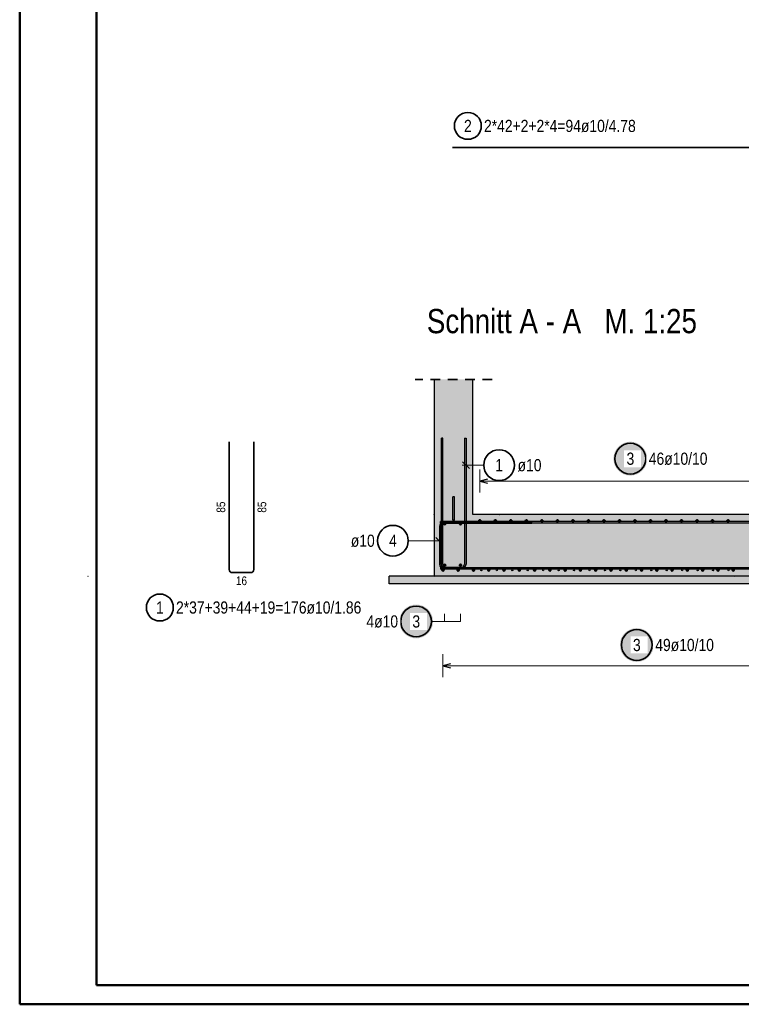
# Model space of a CAD drawing. Header units: millimetres. Extents: x 0 to 50.9, y 0 to 29.7.
# Tile 1 of 13: x 0 to 9.4, y 0 to 12.8. Entities that reach past the tile are written whole.
import ezdxf

# ---------------------------------------------------------------- set-up
doc = ezdxf.new("R2010")
doc.units = ezdxf.units.MM
doc.linetypes.add('HIDDEN', pattern=[0.375, 0.25, -0.125])
doc.styles.add('Arial Narrow', font='ARIALN.TTF')

msp = doc.modelspace()

# ---------------------------------------------------------------- hatches: boundary and pattern name
at = {"lineweight": 25, "true_color": 0xcef2bf}
for points in [[(5.389, 6.364), (5.889, 6.364), (5.889, 8.121), (5.389, 8.121)], [(5.389, 5.564), (15.139, 5.564), (15.139, 6.364), (5.389, 6.364)]]:
    msp.add_hatch(color=254, dxfattribs=at).paths.add_polyline_path(points)
at = {"lineweight": 25, "true_color": 0xffffff}
for points in [[(8.154, 7.091), (8.154, 7.099), (8.154, 7.107), (8.153, 7.114), (8.152, 7.122), (8.151, 7.13), (8.149, 7.137), (8.148, 7.145), (8.146, 7.152), (8.143, 7.159), (8.141, 7.167), (8.138, 7.174), (8.135, 7.181), (8.132, 7.188), (8.128, 7.195), (8.125, 7.201), (8.121, 7.208), (8.117, 7.214), (8.112, 7.221), (8.108, 7.227), (8.103, 7.233), (8.098, 7.239), (8.092, 7.244), (8.087, 7.25), (8.081, 7.255), (8.076, 7.26), (8.07, 7.265), (8.063, 7.269), (8.057, 7.274), (8.051, 7.278), (8.044, 7.282), (8.037, 7.286), (8.031, 7.289), (8.024, 7.292), (8.017, 7.295), (8.009, 7.298), (8.002, 7.301), (7.995, 7.303), (7.987, 7.305), (7.98, 7.307), (7.972, 7.308), (7.965, 7.309), (7.957, 7.31), (7.95, 7.311), (7.942, 7.311), (7.934, 7.311), (7.927, 7.311), (7.919, 7.311), (7.911, 7.31), (7.904, 7.309), (7.896, 7.308), (7.888, 7.307), (7.881, 7.305), (7.874, 7.303), (7.866, 7.301), (7.859, 7.298), (7.852, 7.295), (7.845, 7.292), (7.838, 7.289), (7.831, 7.286), (7.824, 7.282), (7.818, 7.278), (7.811, 7.274), (7.805, 7.269), (7.799, 7.265), (7.793, 7.26), (7.787, 7.255), (7.781, 7.25), (7.776, 7.244), (7.771, 7.239), (7.766, 7.233), (7.761, 7.227), (7.756, 7.221), (7.752, 7.214), (7.748, 7.208), (7.744, 7.201), (7.74, 7.195), (7.736, 7.188), (7.733, 7.181), (7.73, 7.174), (7.727, 7.167), (7.725, 7.159), (7.723, 7.152), (7.721, 7.145), (7.719, 7.137), (7.718, 7.13), (7.716, 7.122), (7.715, 7.114), (7.715, 7.107), (7.714, 7.099), (7.714, 7.091), (7.714, 7.084), (7.715, 7.076), (7.715, 7.068), (7.716, 7.061), (7.718, 7.053), (7.719, 7.046), (7.721, 7.038), (7.723, 7.031), (7.725, 7.023), (7.727, 7.016), (7.73, 7.009), (7.733, 7.002), (7.736, 6.995), (7.74, 6.988), (7.744, 6.981), (7.748, 6.975), (7.752, 6.968), (7.756, 6.962), (7.761, 6.956), (7.766, 6.95), (7.771, 6.944), (7.776, 6.939), (7.781, 6.933), (7.787, 6.928), (7.793, 6.923), (7.799, 6.918), (7.805, 6.913), (7.811, 6.909), (7.818, 6.905), (7.824, 6.901), (7.831, 6.897), (7.838, 6.894), (7.845, 6.89), (7.852, 6.887), (7.859, 6.885), (7.866, 6.882), (7.874, 6.88), (7.881, 6.878), (7.888, 6.876), (7.896, 6.875), (7.904, 6.874), (7.911, 6.873), (7.919, 6.872), (7.927, 6.872), (7.934, 6.871), (7.942, 6.872), (7.95, 6.872), (7.957, 6.873), (7.965, 6.874), (7.972, 6.875), (7.98, 6.876), (7.987, 6.878), (7.995, 6.88), (8.002, 6.882), (8.009, 6.885), (8.017, 6.887), (8.024, 6.89), (8.031, 6.894), (8.037, 6.897), (8.044, 6.901), (8.051, 6.905), (8.057, 6.909), (8.063, 6.913), (8.07, 6.918), (8.076, 6.923), (8.081, 6.928), (8.087, 6.933), (8.092, 6.939), (8.098, 6.944), (8.103, 6.95), (8.108, 6.956), (8.112, 6.962), (8.117, 6.968), (8.121, 6.975), (8.125, 6.981), (8.128, 6.988), (8.132, 6.995), (8.135, 7.002), (8.138, 7.009), (8.141, 7.016), (8.143, 7.023), (8.146, 7.031), (8.148, 7.038), (8.149, 7.046), (8.151, 7.053), (8.152, 7.061), (8.153, 7.068), (8.154, 7.076)], [(8.238, 4.67), (8.237, 4.678), (8.237, 4.685), (8.236, 4.693), (8.235, 4.701), (8.234, 4.708), (8.233, 4.716), (8.231, 4.723), (8.229, 4.731), (8.227, 4.738), (8.224, 4.745), (8.222, 4.752), (8.219, 4.759), (8.215, 4.766), (8.212, 4.773), (8.208, 4.78), (8.204, 4.787), (8.2, 4.793), (8.196, 4.799), (8.191, 4.805), (8.186, 4.811), (8.181, 4.817), (8.176, 4.823), (8.17, 4.828), (8.165, 4.833), (8.159, 4.839), (8.153, 4.843), (8.147, 4.848), (8.141, 4.852), (8.134, 4.857), (8.128, 4.861), (8.121, 4.864), (8.114, 4.868), (8.107, 4.871), (8.1, 4.874), (8.093, 4.877), (8.086, 4.879), (8.078, 4.881), (8.071, 4.883), (8.063, 4.885), (8.056, 4.887), (8.048, 4.888), (8.041, 4.889), (8.033, 4.889), (8.025, 4.89), (8.018, 4.89), (8.01, 4.89), (8.002, 4.889), (7.995, 4.889), (7.987, 4.888), (7.979, 4.887), (7.972, 4.885), (7.964, 4.883), (7.957, 4.881), (7.95, 4.879), (7.942, 4.877), (7.935, 4.874), (7.928, 4.871), (7.921, 4.868), (7.914, 4.864), (7.908, 4.861), (7.901, 4.857), (7.895, 4.852), (7.888, 4.848), (7.882, 4.843), (7.876, 4.839), (7.87, 4.833), (7.865, 4.828), (7.859, 4.823), (7.854, 4.817), (7.849, 4.811), (7.844, 4.805), (7.84, 4.799), (7.835, 4.793), (7.831, 4.787), (7.827, 4.78), (7.823, 4.773), (7.82, 4.766), (7.817, 4.759), (7.814, 4.752), (7.811, 4.745), (7.808, 4.738), (7.806, 4.731), (7.804, 4.723), (7.802, 4.716), (7.801, 4.708), (7.8, 4.701), (7.799, 4.693), (7.798, 4.685), (7.798, 4.678), (7.798, 4.67), (7.798, 4.662), (7.798, 4.655), (7.799, 4.647), (7.8, 4.639), (7.801, 4.632), (7.802, 4.624), (7.804, 4.617), (7.806, 4.609), (7.808, 4.602), (7.811, 4.595), (7.814, 4.588), (7.817, 4.58), (7.82, 4.574), (7.823, 4.567), (7.827, 4.56), (7.831, 4.553), (7.835, 4.547), (7.84, 4.541), (7.844, 4.535), (7.849, 4.529), (7.854, 4.523), (7.859, 4.517), (7.865, 4.512), (7.87, 4.506), (7.876, 4.501), (7.882, 4.497), (7.888, 4.492), (7.895, 4.488), (7.901, 4.483), (7.908, 4.479), (7.914, 4.476), (7.921, 4.472), (7.928, 4.469), (7.935, 4.466), (7.942, 4.463), (7.95, 4.461), (7.957, 4.459), (7.964, 4.457), (7.972, 4.455), (7.979, 4.453), (7.987, 4.452), (7.995, 4.451), (8.002, 4.451), (8.01, 4.45), (8.018, 4.45), (8.025, 4.45), (8.033, 4.451), (8.041, 4.451), (8.048, 4.452), (8.056, 4.453), (8.063, 4.455), (8.071, 4.457), (8.078, 4.459), (8.086, 4.461), (8.093, 4.463), (8.1, 4.466), (8.107, 4.469), (8.114, 4.472), (8.121, 4.476), (8.128, 4.479), (8.134, 4.483), (8.141, 4.488), (8.147, 4.492), (8.153, 4.497), (8.159, 4.501), (8.165, 4.506), (8.17, 4.512), (8.176, 4.517), (8.181, 4.523), (8.186, 4.529), (8.191, 4.535), (8.196, 4.541), (8.2, 4.547), (8.204, 4.553), (8.208, 4.56), (8.212, 4.567), (8.215, 4.574), (8.219, 4.58), (8.222, 4.588), (8.224, 4.595), (8.227, 4.602), (8.229, 4.609), (8.231, 4.617), (8.233, 4.624), (8.234, 4.632), (8.235, 4.639), (8.236, 4.647), (8.237, 4.655)]]:
    msp.add_hatch(color=7, dxfattribs=at).paths.add_polyline_path(points)
at = {"lineweight": 25, "true_color": 0xff0000}
msp.add_hatch(color=1, dxfattribs=at).paths.add_polyline_path([(5.629, 6.294), (5.649, 6.294), (5.649, 6.594), (5.629, 6.594)])
at = {"lineweight": 25, "true_color": 0xeaffea}
msp.add_hatch(color=7, dxfattribs=at).paths.add_polyline_path([(15.28, 5.464), (15.28, 5.564), (4.801, 5.564), (4.801, 5.464)])
at = {"lineweight": 18, "true_color": 0xffffff}
msp.add_hatch(color=7, dxfattribs=at).paths.add_polyline_path([(5.371, 4.976), (5.371, 4.984), (5.371, 4.991), (5.37, 4.999), (5.369, 5.007), (5.368, 5.014), (5.367, 5.022), (5.365, 5.029), (5.363, 5.037), (5.361, 5.044), (5.358, 5.051), (5.355, 5.058), (5.352, 5.066), (5.349, 5.072), (5.346, 5.079), (5.342, 5.086), (5.338, 5.093), (5.334, 5.099), (5.329, 5.105), (5.325, 5.111), (5.32, 5.117), (5.315, 5.123), (5.31, 5.129), (5.304, 5.134), (5.299, 5.14), (5.293, 5.145), (5.287, 5.149), (5.281, 5.154), (5.274, 5.158), (5.268, 5.163), (5.261, 5.167), (5.255, 5.17), (5.248, 5.174), (5.241, 5.177), (5.234, 5.18), (5.227, 5.183), (5.219, 5.185), (5.212, 5.188), (5.205, 5.19), (5.197, 5.191), (5.19, 5.193), (5.182, 5.194), (5.174, 5.195), (5.167, 5.196), (5.159, 5.196), (5.151, 5.196), (5.144, 5.196), (5.136, 5.196), (5.128, 5.195), (5.121, 5.194), (5.113, 5.193), (5.106, 5.191), (5.098, 5.19), (5.091, 5.188), (5.083, 5.185), (5.076, 5.183), (5.069, 5.18), (5.062, 5.177), (5.055, 5.174), (5.048, 5.17), (5.041, 5.167), (5.035, 5.163), (5.028, 5.158), (5.022, 5.154), (5.016, 5.149), (5.01, 5.145), (5.004, 5.14), (4.999, 5.134), (4.993, 5.129), (4.988, 5.123), (4.983, 5.117), (4.978, 5.111), (4.973, 5.105), (4.969, 5.099), (4.965, 5.093), (4.961, 5.086), (4.957, 5.079), (4.954, 5.072), (4.95, 5.066), (4.947, 5.058), (4.945, 5.051), (4.942, 5.044), (4.94, 5.037), (4.938, 5.029), (4.936, 5.022), (4.935, 5.014), (4.934, 5.007), (4.933, 4.999), (4.932, 4.991), (4.932, 4.984), (4.931, 4.976), (4.932, 4.968), (4.932, 4.961), (4.933, 4.953), (4.934, 4.945), (4.935, 4.938), (4.936, 4.93), (4.938, 4.923), (4.94, 4.915), (4.942, 4.908), (4.945, 4.901), (4.947, 4.894), (4.95, 4.887), (4.954, 4.88), (4.957, 4.873), (4.961, 4.866), (4.965, 4.859), (4.969, 4.853), (4.973, 4.847), (4.978, 4.841), (4.983, 4.835), (4.988, 4.829), (4.993, 4.823), (4.999, 4.818), (5.004, 4.813), (5.01, 4.808), (5.016, 4.803), (5.022, 4.798), (5.028, 4.794), (5.035, 4.789), (5.041, 4.786), (5.048, 4.782), (5.055, 4.778), (5.062, 4.775), (5.069, 4.772), (5.076, 4.769), (5.083, 4.767), (5.091, 4.765), (5.098, 4.763), (5.106, 4.761), (5.113, 4.759), (5.121, 4.758), (5.128, 4.757), (5.136, 4.757), (5.144, 4.756), (5.151, 4.756), (5.159, 4.756), (5.167, 4.757), (5.174, 4.757), (5.182, 4.758), (5.19, 4.759), (5.197, 4.761), (5.205, 4.763), (5.212, 4.765), (5.219, 4.767), (5.227, 4.769), (5.234, 4.772), (5.241, 4.775), (5.248, 4.778), (5.255, 4.782), (5.261, 4.786), (5.268, 4.789), (5.274, 4.794), (5.281, 4.798), (5.287, 4.803), (5.293, 4.808), (5.299, 4.813), (5.304, 4.818), (5.31, 4.823), (5.315, 4.829), (5.32, 4.835), (5.325, 4.841), (5.329, 4.847), (5.334, 4.853), (5.338, 4.859), (5.342, 4.866), (5.346, 4.873), (5.349, 4.88), (5.352, 4.887), (5.355, 4.894), (5.358, 4.901), (5.361, 4.908), (5.363, 4.915), (5.365, 4.923), (5.367, 4.93), (5.368, 4.938), (5.369, 4.945), (5.37, 4.953), (5.371, 4.961)])

# ---------------------------------------------------------------- linework, layer by layer
at = {"color": 4, "linetype": 'Continuous', "lineweight": 50}
for p, q in [((0, 29.7), (0, 0)), ((1, 29.45), (1, 0.25)), ((1, 0.25), (41.8, 0.25)), ((0, 0), (42.05, 0))]:
    msp.add_line(p, q, dxfattribs=at)
at = {"color": 2, "linetype": 'Continuous', "lineweight": 35, "ltscale": 0.5}
for p, q in [((15.183, 11.136), (5.623, 11.136)), ((2.721, 5.651), (2.721, 7.311)), ((3.041, 7.311), (3.041, 5.651)), ((3.001, 5.611), (2.761, 5.611))]:
    msp.add_line(p, q, dxfattribs=at)
at = {"color": 2, "linetype": 'HIDDEN', "lineweight": 35, "ltscale": 0.5}
msp.add_line((6.139, 8.121), (5.139, 8.121), dxfattribs=at)
at = {"color": 3, "linetype": 'Continuous', "lineweight": 25}
for p, q in [((5.389, 6.364), (5.389, 8.121)), ((5.889, 6.364), (5.889, 8.121)), ((5.649, 6.594), (5.629, 6.594)), ((5.629, 6.294), (5.629, 6.594)), ((5.649, 6.294), (5.649, 6.594)), ((5.389, 5.564), (5.389, 6.364)), ((5.649, 6.294), (5.629, 6.294)), ((9.889, 6.364), (5.889, 6.364)), ((5.389, 5.564), (4.801, 5.564)), ((4.801, 5.464), (4.801, 5.564)), ((15.139, 5.564), (5.389, 5.564)), ((15.28, 5.464), (4.801, 5.464))]:
    msp.add_line(p, q, dxfattribs=at)
at = {"color": 3, "linetype": 'Continuous', "lineweight": 25, "ltscale": 0.5}
for p, q in [((5.479, 5.719), (5.479, 7.359)), ((5.499, 7.359), (5.479, 7.359)), ((5.499, 5.719), (5.499, 7.359)), ((5.779, 7.359), (5.779, 5.719)), ((5.779, 7.359), (5.799, 7.359)), ((5.799, 7.359), (5.799, 5.719)), ((5.755, 7.051), (5.843, 6.963)), ((6.079, 6.827), (5.979, 6.8)), ((5.979, 6.8), (6.079, 6.773)), ((15.029, 6.274), (5.469, 6.274)), ((5.469, 6.254), (5.469, 6.274)), ((5.453, 6.209), (5.453, 5.719)), ((15.029, 6.254), (5.469, 6.254)), ((5.473, 6.209), (5.473, 5.719)), ((6.653, 6.269), (5.513, 6.269)), ((6.653, 6.249), (5.513, 6.249)), ((6.653, 6.249), (6.653, 6.269)), ((5.498, 5.981), (5.409, 6.069)), ((15.029, 5.674), (5.469, 5.674)), ((5.469, 5.674), (5.469, 5.654)), ((15.029, 5.654), (5.469, 5.654)), ((5.513, 5.679), (6.653, 5.679)), ((5.513, 5.659), (6.653, 5.659)), ((5.739, 5.679), (5.539, 5.679)), ((5.739, 5.659), (5.539, 5.659)), ((6.653, 5.679), (6.653, 5.659)), ((5.599, 4.427), (5.499, 4.4)), ((5.499, 4.4), (5.599, 4.373))]:
    msp.add_line(p, q, dxfattribs=at)
at = {"color": 5, "linetype": 'Continuous', "lineweight": 18, "ltscale": 0.5}
for p, q in [((6.029, 7.007), (5.749, 7.007)), ((5.979, 6.95), (5.979, 6.65)), ((15.049, 6.8), (5.979, 6.8)), ((5.049, 6.025), (5.503, 6.025)), ((5.521, 5.076), (5.521, 4.976)), ((5.521, 5.076), (5.521, 4.976)), ((5.727, 5.076), (5.727, 4.976)), ((5.727, 5.076), (5.727, 4.976)), ((5.351, 4.976), (5.521, 4.976)), ((5.521, 4.976), (5.727, 4.976)), ((5.499, 4.55), (5.499, 4.25)), ((15.029, 4.4), (5.499, 4.4))]:
    msp.add_line(p, q, dxfattribs=at)
at = {"color": 2, "linetype": 'Continuous', "lineweight": 35, "ltscale": 0.5}
for centre, radius in [((5.823, 11.417), 0.175), ((6.229, 7.007), 0.2), ((7.934, 7.091), 0.2), ((4.849, 6.025), 0.2), ((1.821, 5.157), 0.175), ((5.151, 4.976), 0.2), ((8.018, 4.67), 0.2)]:
    msp.add_circle(centre, radius, dxfattribs=at)
at = {"color": 9, "linetype": 'Continuous', "lineweight": 0}
for centre in [(5.389, 8.121), (5.383, 6.364), (5.389, 6.364), (6.233, 6.364), (0.889, 5.564), (5.383, 5.564), (9.289, 5.564)]:
    msp.add_circle(centre, 0.00222, dxfattribs=at)
at = {"color": 4, "linetype": 'Continuous', "lineweight": 50, "ltscale": 0.5}
for centre, radius in [((5.979, 6.284), 0.01), ((5.979, 6.284), 0.01), ((5.979, 6.284), 0.009), ((5.979, 6.284), 0.007), ((5.979, 6.284), 0.005), ((5.979, 6.284), 0.003), ((5.979, 6.284), 0.001), ((6.18, 6.284), 0.01), ((6.18, 6.284), 0.01), ((6.18, 6.284), 0.009), ((6.18, 6.284), 0.007), ((6.18, 6.284), 0.005), ((6.18, 6.284), 0.003), ((6.18, 6.284), 0.001), ((6.382, 6.284), 0.01), ((6.382, 6.284), 0.01), ((6.382, 6.284), 0.009), ((6.382, 6.284), 0.007), ((6.382, 6.284), 0.005), ((6.382, 6.284), 0.003), ((6.382, 6.284), 0.001), ((6.584, 6.284), 0.01), ((6.584, 6.284), 0.01), ((6.584, 6.284), 0.009), ((6.584, 6.284), 0.007), ((6.584, 6.284), 0.005), ((6.584, 6.284), 0.003), ((6.584, 6.284), 0.001), ((6.785, 6.284), 0.01), ((6.785, 6.284), 0.01), ((6.785, 6.284), 0.009), ((6.785, 6.284), 0.007), ((6.785, 6.284), 0.005), ((6.785, 6.284), 0.003), ((6.785, 6.284), 0.001), ((6.987, 6.284), 0.01), ((6.987, 6.284), 0.01), ((6.987, 6.284), 0.009), ((6.987, 6.284), 0.007), ((6.987, 6.284), 0.005), ((6.987, 6.284), 0.003), ((6.987, 6.284), 0.001), ((7.188, 6.284), 0.01), ((7.188, 6.284), 0.01), ((7.188, 6.284), 0.009), ((7.188, 6.284), 0.007), ((7.188, 6.284), 0.005), ((7.188, 6.284), 0.003), ((7.188, 6.284), 0.001), ((7.39, 6.284), 0.01), ((7.39, 6.284), 0.01), ((7.39, 6.284), 0.009), ((7.39, 6.284), 0.007), ((7.39, 6.284), 0.005), ((7.39, 6.284), 0.003), ((7.39, 6.284), 0.001), ((7.591, 6.284), 0.01), ((7.591, 6.284), 0.01), ((7.591, 6.284), 0.009), ((7.591, 6.284), 0.007), ((7.591, 6.284), 0.005), ((7.591, 6.284), 0.003), ((7.591, 6.284), 0.001), ((7.793, 6.284), 0.01), ((7.793, 6.284), 0.01), ((7.793, 6.284), 0.009), ((7.793, 6.284), 0.007), ((7.793, 6.284), 0.005), ((7.793, 6.284), 0.003), ((7.793, 6.284), 0.001), ((7.994, 6.284), 0.01), ((7.994, 6.284), 0.01), ((7.994, 6.284), 0.009), ((7.994, 6.284), 0.007), ((7.994, 6.284), 0.005), ((7.994, 6.284), 0.003), ((7.994, 6.284), 0.001), ((8.196, 6.284), 0.01), ((8.196, 6.284), 0.01), ((8.196, 6.284), 0.009), ((8.196, 6.284), 0.007), ((8.196, 6.284), 0.005), ((8.196, 6.284), 0.003), ((8.196, 6.284), 0.001), ((8.398, 6.284), 0.01), ((8.398, 6.284), 0.01), ((8.398, 6.284), 0.009), ((8.398, 6.284), 0.007), ((8.398, 6.284), 0.005), ((8.398, 6.284), 0.003), ((8.398, 6.284), 0.001), ((8.599, 6.284), 0.01), ((8.599, 6.284), 0.01), ((8.599, 6.284), 0.009), ((8.599, 6.284), 0.007), ((8.599, 6.284), 0.005), ((8.599, 6.284), 0.003), ((8.599, 6.284), 0.001), ((8.801, 6.284), 0.01), ((8.801, 6.284), 0.01), ((8.801, 6.284), 0.009), ((8.801, 6.284), 0.007), ((8.801, 6.284), 0.005), ((8.801, 6.284), 0.003), ((8.801, 6.284), 0.001), ((9.002, 6.284), 0.01), ((9.002, 6.284), 0.01), ((9.002, 6.284), 0.009), ((9.002, 6.284), 0.007), ((9.002, 6.284), 0.005), ((9.002, 6.284), 0.003), ((9.002, 6.284), 0.001), ((9.204, 6.284), 0.01), ((9.204, 6.284), 0.01), ((9.204, 6.284), 0.009), ((9.204, 6.284), 0.007), ((9.204, 6.284), 0.005), ((9.204, 6.284), 0.003), ((9.204, 6.284), 0.001), ((5.521, 6.246), 0.01), ((5.521, 6.246), 0.01), ((5.521, 6.246), 0.009), ((5.521, 6.246), 0.007), ((5.521, 6.246), 0.005), ((5.521, 6.246), 0.003), ((5.521, 6.246), 0.001), ((5.727, 6.246), 0.01), ((5.727, 6.246), 0.01), ((5.727, 6.246), 0.009), ((5.727, 6.246), 0.007), ((5.727, 6.246), 0.005), ((5.727, 6.246), 0.003), ((5.727, 6.246), 0.001), ((5.499, 5.644), 0.01), ((5.499, 5.644), 0.01), ((5.499, 5.644), 0.009), ((5.499, 5.644), 0.007), ((5.499, 5.644), 0.005), ((5.499, 5.644), 0.003), ((5.499, 5.644), 0.001), ((5.521, 5.706), 0.01), ((5.521, 5.706), 0.01), ((5.521, 5.706), 0.009), ((5.521, 5.706), 0.007), ((5.521, 5.706), 0.005), ((5.521, 5.706), 0.003), ((5.521, 5.706), 0.001), ((5.697, 5.644), 0.01), ((5.697, 5.644), 0.01), ((5.697, 5.644), 0.009), ((5.697, 5.644), 0.007), ((5.697, 5.644), 0.005), ((5.697, 5.644), 0.003), ((5.697, 5.644), 0.001), ((5.727, 5.706), 0.01), ((5.727, 5.706), 0.01), ((5.727, 5.706), 0.009), ((5.727, 5.706), 0.007), ((5.727, 5.706), 0.005), ((5.727, 5.706), 0.003), ((5.727, 5.706), 0.001), ((5.896, 5.644), 0.01), ((5.896, 5.644), 0.01), ((5.896, 5.644), 0.009), ((5.896, 5.644), 0.007), ((5.896, 5.644), 0.005), ((5.896, 5.644), 0.003), ((5.896, 5.644), 0.001), ((6.095, 5.644), 0.01), ((6.095, 5.644), 0.01), ((6.095, 5.644), 0.009), ((6.095, 5.644), 0.007), ((6.095, 5.644), 0.005), ((6.095, 5.644), 0.003), ((6.095, 5.644), 0.001), ((6.293, 5.644), 0.01), ((6.293, 5.644), 0.01), ((6.293, 5.644), 0.009), ((6.293, 5.644), 0.007), ((6.293, 5.644), 0.005), ((6.293, 5.644), 0.003), ((6.293, 5.644), 0.001), ((6.492, 5.644), 0.01), ((6.492, 5.644), 0.01), ((6.492, 5.644), 0.009), ((6.492, 5.644), 0.007), ((6.492, 5.644), 0.005), ((6.492, 5.644), 0.003), ((6.492, 5.644), 0.001), ((6.69, 5.644), 0.01), ((6.69, 5.644), 0.01), ((6.69, 5.644), 0.009), ((6.69, 5.644), 0.007), ((6.69, 5.644), 0.005), ((6.69, 5.644), 0.003), ((6.69, 5.644), 0.001), ((6.889, 5.644), 0.01), ((6.889, 5.644), 0.01), ((6.889, 5.644), 0.009), ((6.889, 5.644), 0.007), ((6.889, 5.644), 0.005), ((6.889, 5.644), 0.003), ((6.889, 5.644), 0.001), ((7.087, 5.644), 0.01), ((7.087, 5.644), 0.01), ((7.087, 5.644), 0.009), ((7.087, 5.644), 0.007), ((7.087, 5.644), 0.005), ((7.087, 5.644), 0.003), ((7.087, 5.644), 0.001), ((7.286, 5.644), 0.01), ((7.286, 5.644), 0.01), ((7.286, 5.644), 0.009), ((7.286, 5.644), 0.007), ((7.286, 5.644), 0.005), ((7.286, 5.644), 0.003), ((7.286, 5.644), 0.001), ((7.484, 5.644), 0.01), ((7.484, 5.644), 0.01), ((7.484, 5.644), 0.009), ((7.484, 5.644), 0.007), ((7.484, 5.644), 0.005), ((7.484, 5.644), 0.003), ((7.484, 5.644), 0.001), ((7.683, 5.644), 0.01), ((7.683, 5.644), 0.01), ((7.683, 5.644), 0.009), ((7.683, 5.644), 0.007), ((7.683, 5.644), 0.005), ((7.683, 5.644), 0.003), ((7.683, 5.644), 0.001), ((7.881, 5.644), 0.01), ((7.881, 5.644), 0.01), ((7.881, 5.644), 0.009), ((7.881, 5.644), 0.007), ((7.881, 5.644), 0.005), ((7.881, 5.644), 0.003), ((7.881, 5.644), 0.001), ((8.08, 5.644), 0.01), ((8.08, 5.644), 0.01), ((8.08, 5.644), 0.009), ((8.08, 5.644), 0.007), ((8.08, 5.644), 0.005), ((8.08, 5.644), 0.003), ((8.08, 5.644), 0.001), ((8.279, 5.644), 0.01), ((8.279, 5.644), 0.01), ((8.279, 5.644), 0.009), ((8.279, 5.644), 0.007), ((8.279, 5.644), 0.005), ((8.279, 5.644), 0.003), ((8.279, 5.644), 0.001), ((8.477, 5.644), 0.01), ((8.477, 5.644), 0.01), ((8.477, 5.644), 0.009), ((8.477, 5.644), 0.007), ((8.477, 5.644), 0.005), ((8.477, 5.644), 0.003), ((8.477, 5.644), 0.001), ((8.676, 5.644), 0.01), ((8.676, 5.644), 0.01), ((8.676, 5.644), 0.009), ((8.676, 5.644), 0.007), ((8.676, 5.644), 0.005), ((8.676, 5.644), 0.003), ((8.676, 5.644), 0.001), ((8.874, 5.644), 0.01), ((8.874, 5.644), 0.01), ((8.874, 5.644), 0.009), ((8.874, 5.644), 0.007), ((8.874, 5.644), 0.005), ((8.874, 5.644), 0.003), ((8.874, 5.644), 0.001), ((9.073, 5.644), 0.01), ((9.073, 5.644), 0.01), ((9.073, 5.644), 0.009), ((9.073, 5.644), 0.007), ((9.073, 5.644), 0.005), ((9.073, 5.644), 0.003), ((9.073, 5.644), 0.001), ((9.271, 5.644), 0.01), ((9.271, 5.644), 0.01), ((9.271, 5.644), 0.009), ((9.271, 5.644), 0.007), ((9.271, 5.644), 0.005), ((9.271, 5.644), 0.003), ((9.271, 5.644), 0.001)]:
    msp.add_circle(centre, radius, dxfattribs=at)
at = {"color": 9, "linetype": 'Continuous', "lineweight": 0, "ltscale": 0.5}
for centre in [(5.999, 5.644), (5.999, 5.644), (6.2, 5.644), (6.2, 5.644), (6.4, 5.644), (6.4, 5.644), (6.601, 5.644), (6.601, 5.644), (6.802, 5.644), (6.802, 5.644), (7.002, 5.644), (7.002, 5.644), (7.203, 5.644), (7.203, 5.644), (7.404, 5.644), (7.404, 5.644), (7.604, 5.644), (7.604, 5.644), (7.805, 5.644), (7.805, 5.644), (8.006, 5.644), (8.006, 5.644), (8.206, 5.644), (8.206, 5.644), (8.407, 5.644), (8.407, 5.644), (8.608, 5.644), (8.608, 5.644), (8.808, 5.644), (8.808, 5.644), (9.009, 5.644), (9.009, 5.644), (9.21, 5.644), (9.21, 5.644)]:
    msp.add_circle(centre, 0.01, dxfattribs=at)
at = {"color": 3, "linetype": 'Continuous', "lineweight": 25, "ltscale": 0.5}
for centre, radius, start, end in [((5.513, 6.209), 0.06, 90, 180), ((5.513, 6.209), 0.04, 90, 180), ((5.513, 5.719), 0.06, 180, 270), ((5.513, 5.719), 0.04, 180, 270), ((5.539, 5.719), 0.06, 180, 270), ((5.539, 5.719), 0.04, 180, 270), ((5.739, 5.719), 0.04, 270, 0), ((5.739, 5.719), 0.06, 270, 0)]:
    msp.add_arc(centre, radius, start, end, dxfattribs=at)
at = {"color": 2, "linetype": 'Continuous', "lineweight": 35, "ltscale": 0.5}
for centre, start, end in [((2.761, 5.651), 180, 270), ((3.001, 5.651), 270, 0)]:
    msp.add_arc(centre, 0.04, start, end, dxfattribs=at)

# ---------------------------------------------------------------- texts
at = {"color": 1, "lineweight": 70, "style": 'Arial Narrow'}
msp.add_text('Schnitt A - A   M. 1:25', height=0.315, dxfattribs=at).set_placement((5.29, 8.722))
at = {"color": 2, "lineweight": 35, "attachment_point": 1, "line_spacing_factor": 0.9, "style": 'Arial Narrow'}
for s, insert, char_height in [('2', (5.773, 11.495), 0.158), ('2*42+2+2*4=94ø10/4.78', (6.033, 11.495), 0.1575), ('1', (6.179, 7.086), 0.158), ('ø10', (6.469, 7.086), 0.1575), ('ø10', (4.302, 6.104), 0.1575), ('4', (4.8, 6.104), 0.158), ('1', (1.772, 5.236), 0.158)]:
    msp.add_mtext(s, dxfattribs=dict(at, insert=insert, char_height=char_height))
at = {"color": 3, "lineweight": 25, "char_height": 0.1125, "attachment_point": 1, "rotation": 90, "line_spacing_factor": 0.9, "style": 'Arial Narrow'}
for insert in [(2.558, 6.39), (3.091, 6.39)]:
    msp.add_mtext('85', dxfattribs=dict(at, insert=insert))
at = {"color": 3, "lineweight": 25, "insert": (2.81, 5.561), "char_height": 0.1125, "attachment_point": 1, "line_spacing_factor": 0.9, "style": 'Arial Narrow'}
msp.add_mtext('16', dxfattribs=at)

# ---------------------------------------------------------------- next in the draw order: texts
at = {"color": 2, "lineweight": 35, "attachment_point": 1, "line_spacing_factor": 0.9, "style": 'Arial Narrow', "bg_fill": 3, "box_fill_scale": 1.2, "bg_fill_color": 256, "bg_fill_true_color": 13158600, "bg_fill_transparency": 0}
for s, insert, char_height in [('3', (7.885, 7.17), 0.158), ('46ø10/10', (8.174, 7.17), 0.1575), ('4ø10', (4.505, 5.055), 0.1575), ('3', (5.102, 5.055), 0.158), ('3', (7.968, 4.749), 0.158), ('49ø10/10', (8.258, 4.749), 0.1575)]:
    msp.add_mtext(s, dxfattribs=dict(at, insert=insert, char_height=char_height))

# ---------------------------------------------------------------- next in the draw order: texts
at = {"color": 2, "lineweight": 35, "insert": (2.031, 5.236), "char_height": 0.1575, "attachment_point": 1, "line_spacing_factor": 0.9, "style": 'Arial Narrow'}
msp.add_mtext('2*37+39+44+19=176ø10/1.86', dxfattribs=at)

doc.saveas('drawing.dxf')
